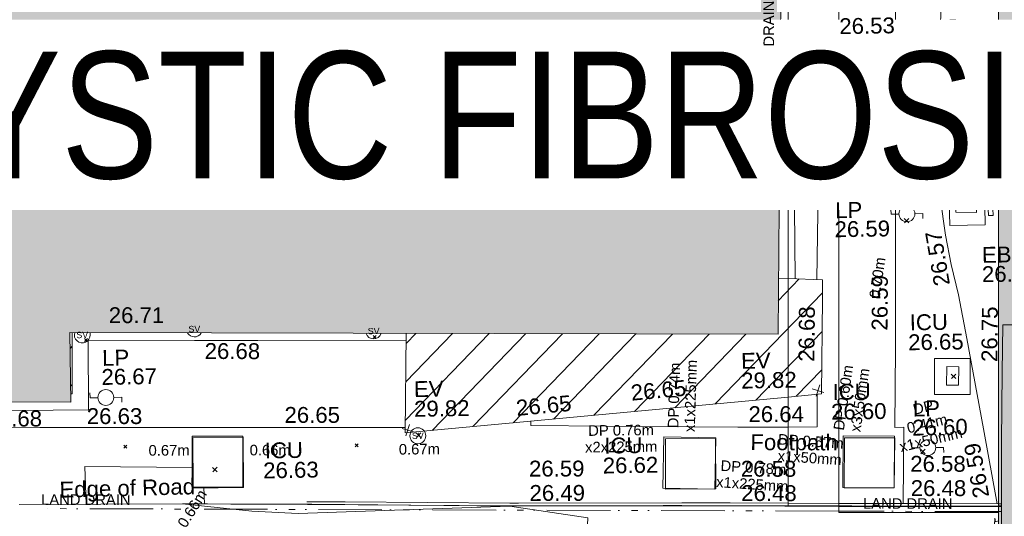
# Model space of a CAD drawing. Header units: millimetres. Extents: x -287732 to 520720, y -88450 to 287754.
# Tile 236 of 256: x 76546 to 99810, y -2644 to 9098. Entities that reach past the tile are written whole.
import ezdxf

# ---------------------------------------------------------------- set-up
doc = ezdxf.new("R2010")
doc.units = ezdxf.units.MM
for name, pattern in [('IMPORT-UG_DRAINAGE_UNIDENTIFIED_QLB2 _2_', [2700, 1500, -300, 0, -250, 150, -300, 0, -200]), ('IMPORT-UG_ELEC_LV_QLB2 _2_', [2700, 1500, -300, 0, -250, 150, -300, 0, -200]), ('IMPORT-UG_ELEC_STREET LIGHTING_QLB2 _2_', [2700, 1500, -300, 0, -250, 150, -300, 0, -200])]:
    doc.linetypes.add(name, pattern=pattern)
for name, color, linetype, lineweight, true_color in [('00_TOPO_EAVE', 7, 'Continuous', 9, 0x666666), ('00_TOPO_FURN_LAMP_POST', 7, 'Continuous', 9, 0x666666), ('00_TOPO_SERV_STOP_VALVE', 7, 'Continuous', 9, 0x666666), ('00_UAV_BUILDING_HATCH', 7, 'Continuous', 9, 0x999999), ('00_UAV_BUILDING_OUTLINE', 5, 'Continuous', 9, 0x0000ff), ('00_UAV_CONCRETE', 9, 'Continuous', 9, 0x808080), ('00_UAV_EAVE', 7, 'Continuous', 9, 0x666666), ('00_UAV_ESB_BOX', 240, 'Continuous', 9, 0xff003f), ('00_UAV_FOOTPATH', 7, 'Continuous', 9, 0xa50000), ('00_UAV_FURN_LAMP_POST', 7, 'Continuous', 9, 0xa50000), ('00_UAV_KERB_BOTTOM', 1, 'Continuous', 9, 0xff0000), ('00_UAV_KERB_TOP', 7, 'Continuous', 9, 0xa500a5), ('00_UAV_LEVEL_SPOT', 7, 'Continuous', 9, 0x666666), ('00_UAV_SERV_IC', 5, 'Continuous', 9, 0x0000ff), ('00_UAV_SLOPE_BOTTOM', 30, 'Continuous', 9, 0xff7f00), ('00_UAV_WALL', 7, 'Continuous', 9, 0x7c00a5), ('01_DTM_CONTOUR_MNR', 7, 'Continuous', 9, 0xa5a552), ('12333-PUM-2D-U-0001-C01 - Rev2_REVIT IMPORT_dwg', 7, 'Continuous', 9, 0x767676), ('PUM-ELECTRIC-LV-QLB2', 1, 'IMPORT-UG_ELEC_LV_QLB2 _2_', 9, 0xff0000), ('PUM-ELECTRIC-MH', 1, 'Continuous', 9, 0xff0000), ('PUM-UNIDENTIFIED-QLB2', 150, 'IMPORT-UG_DRAINAGE_UNIDENTIFIED_QLB2 _2_', 9, 0x007fff)]:
    doc.layers.add(name, color=color, linetype=linetype, lineweight=lineweight, true_color=true_color)
for name, color, linetype, lineweight in [('00_UAV_ROAD_EDGE', 7, 'Continuous', 9), ('00_UAV_SURFACE', 7, 'Continuous', 9), ('A_RHA_Detail', 7, 'Continuous', 9), ('A_RHA_Floor', 7, 'Continuous', 9), ('A_RHA_Line-Thin', 7, 'Continuous', 9), ('A_RHA_Site', 7, 'Continuous', 9), ('A_RHA_Text', 7, 'Continuous', 9), ('GEN-TEXT', 7, 'Continuous', 9)]:
    doc.layers.add(name, color=color, linetype=linetype, lineweight=lineweight)
doc.styles.add('Arial Narrow', font='ARIALN.TTF', dxfattribs={"height": 3000})
doc.styles.add('Arial_1', font='arial.ttf', dxfattribs={"height": 250})
doc.styles.add('Swis721 Lt BT', font='swissl.ttf', dxfattribs={"height": 400})
doc.styles.add('Swis721 Lt BT_2', font='swissl.ttf', dxfattribs={"height": 375})

# ---------------------------------------------------------------- blocks, each defined once
blk = doc.blocks.new('12333-PUM-2D-U-0001-C01 - Rev2_REVIT IMPORT_dwg_MSL_Eaves_SYM_1-V82-Site Location Plan Proposed')
at = {"layer": '00_TOPO_EAVE', "color": 254, "true_color": 0xcccccc}
for p, q in [((357, -116), (-357, 116)), ((-116, -357), (116, 357))]:
    blk.add_line(p, q, dxfattribs=at)
blk = doc.blocks.new('12333-PUM-2D-U-0001-C01 - Rev2_REVIT IMPORT_dwg_MSL_Eaves_SYM_1-V103-Site Location Plan Proposed')
at = {"layer": '00_TOPO_EAVE', "color": 254, "true_color": 0xeaeaea}
for p, q in [((357, -116), (-357, 116)), ((-116, -357), (116, 357))]:
    blk.add_line(p, q, dxfattribs=at)
blk = doc.blocks.new('12333-PUM-2D-U-0001-C01 - Rev2_REVIT IMPORT_dwg_MSL_Lamp_Post_SYM-2077240-Site Location Plan Proposed')
at = {"layer": '00_TOPO_FURN_LAMP_POST', "color": 254, "true_color": 0xcccccc, "flags": 128}
for points in [[(-500, 0), (-1000, 0), (-1000, 317)], [(500, 0), (1000, 0), (1000, -317)]]:
    blk.add_lwpolyline(points, dxfattribs=at)
at = {"layer": '00_TOPO_FURN_LAMP_POST', "color": 254, "true_color": 0xcccccc}
blk.add_circle((0, 0), 500, dxfattribs=at)
blk = doc.blocks.new('12333-PUM-2D-U-0001-C01 - Rev2_REVIT IMPORT_dwg_MSL_Lamp_Post_SYM-V117-Site Location Plan Proposed')
at = {"layer": '00_TOPO_FURN_LAMP_POST', "color": 254, "true_color": 0xeaeaea, "flags": 128}
for points in [[(-500, 0), (-1000, 0), (-1000, 317)], [(500, 0), (1000, 0), (1000, -317)]]:
    blk.add_lwpolyline(points, dxfattribs=at)
at = {"layer": '00_TOPO_FURN_LAMP_POST', "color": 254, "true_color": 0xeaeaea}
blk.add_circle((0, 0), 500, dxfattribs=at)
blk = doc.blocks.new('12333-PUM-2D-U-0001-C01 - Rev2_REVIT IMPORT_dwg_MSL_Sluice_Valve_SYM-2077246-Site Location Plan Proposed')
at = {"layer": '00_TOPO_SERV_STOP_VALVE', "color": 254, "true_color": 0xcccccc}
blk.add_circle((0, 0), 500, dxfattribs=at)
at = {"layer": '00_TOPO_SERV_STOP_VALVE', "insert": (0, 199), "char_height": 400, "width": 785.11, "attachment_point": 2, "line_spacing_factor": 1.005062, "style": 'Swis721 Lt BT'}
blk.add_mtext('SV', dxfattribs=at)
blk = doc.blocks.new('12333-PUM-2D-U-0001-C01 - Rev2_REVIT IMPORT_dwg_MSL_Sluice_Valve_SYM-V142-Site Location Plan Proposed')
at = {"layer": '00_TOPO_SERV_STOP_VALVE', "color": 254, "true_color": 0xcccccc}
blk.add_arc((0, 0), 500, 196.04773, 339.89972, dxfattribs=at)
at = {"layer": '00_TOPO_SERV_STOP_VALVE', "insert": (0, 199), "char_height": 400, "width": 785.11, "attachment_point": 2, "line_spacing_factor": 1.005062, "style": 'Swis721 Lt BT'}
blk.add_mtext('SV', dxfattribs=at)
blk = doc.blocks.new('12333-PUM-2D-U-0001-C01 - Rev2_REVIT IMPORT_dwg_MSL_Sluice_Valve_SYM-V143-Site Location Plan Proposed')
at = {"layer": '00_TOPO_SERV_STOP_VALVE', "color": 254, "true_color": 0xcccccc}
blk.add_arc((0, 0), 500, 209.56278, 326.69977, dxfattribs=at)
at = {"layer": '00_TOPO_SERV_STOP_VALVE', "insert": (0, 199), "char_height": 400, "width": 785.11, "attachment_point": 2, "line_spacing_factor": 1.005062, "style": 'Swis721 Lt BT'}
blk.add_mtext('SV', dxfattribs=at)
blk = doc.blocks.new('12333-PUM-2D-U-0001-C01 - Rev2_REVIT IMPORT_dwg_MSL_Sluice_Valve_SYM-V144-Site Location Plan Proposed')
at = {"layer": '00_TOPO_SERV_STOP_VALVE', "color": 254, "true_color": 0xcccccc}
for start, end in [(161.72551, 360), (360, 17.9742)]:
    blk.add_arc((0, 0), 500, start, end, dxfattribs=at)
at = {"layer": '00_TOPO_SERV_STOP_VALVE', "insert": (0, 199), "char_height": 400, "width": 785.11, "attachment_point": 2, "line_spacing_factor": 1.005062, "style": 'Swis721 Lt BT'}
blk.add_mtext('SV', dxfattribs=at)
blk = doc.blocks.new('12333-PUM-2D-U-0001-C01 - Rev2_REVIT IMPORT_dwg_MSL_Sluice_Valve_SYM-V147-Site Location Plan Proposed')
at = {"layer": '00_TOPO_SERV_STOP_VALVE', "color": 254, "true_color": 0xcccccc}
for start, end in [(54.31244, 119.58707), (237.31049, 303.99867)]:
    blk.add_arc((0, 0), 500, start, end, dxfattribs=at)
at = {"layer": '00_TOPO_SERV_STOP_VALVE', "color": 254, "true_color": 0xeaeaea}
for start, end in [(303.99867, 360), (360, 51.42857)]:
    blk.add_arc((0, 0), 500, start, end, dxfattribs=at)
at = {"layer": '00_TOPO_SERV_STOP_VALVE', "insert": (0, 199), "char_height": 400, "width": 785.11, "attachment_point": 2, "line_spacing_factor": 1.005062, "style": 'Swis721 Lt BT'}
blk.add_mtext('SV', dxfattribs=at)
blk = doc.blocks.new('12333-PUM-2D-U-0001-C01 - Rev2_REVIT IMPORT_dwg_MSL_Sluice_Valve_SYM-V148-Site Location Plan Proposed')
at = {"layer": '00_TOPO_SERV_STOP_VALVE', "color": 254, "true_color": 0xcccccc}
for start, end in [(76.66552, 151.29786), (206.89518, 281.46678)]:
    blk.add_arc((0, 0), 500, start, end, dxfattribs=at)
at = {"layer": '00_TOPO_SERV_STOP_VALVE', "color": 254, "true_color": 0xeaeaea}
for start, end in [(281.46678, 360), (360, 76.66552)]:
    blk.add_arc((0, 0), 500, start, end, dxfattribs=at)
at = {"layer": '00_TOPO_SERV_STOP_VALVE', "insert": (0, 199), "char_height": 400, "width": 785.11, "attachment_point": 2, "line_spacing_factor": 1.005062, "style": 'Swis721 Lt BT'}
blk.add_mtext('SV', dxfattribs=at)
blk = doc.blocks.new('12333-PUM-2D-U-0001-C01 - Rev2_REVIT IMPORT_dwg_UAV-V204-Site Location Plan Proposed')
at = {"layer": '00_UAV_LEVEL_SPOT', "color": 254, "true_color": 0xeaeaea, "flags": 128}
for points in [[(0, -500), (0, 0), (-500, 0)], [(500, 0), (0, 0), (0, 500)]]:
    blk.add_lwpolyline(points, dxfattribs=at)
blk = doc.blocks.new('12333-PUM-2D-U-0001-C01 - Rev2_REVIT IMPORT_dwg_MGS62954_T2_Galway_ITM_3d_Rev1-2077680-Site Location Plan Proposed')
at = {"layer": '00_UAV_BUILDING_HATCH', "true_color": 0xcccccc}
h = blk.add_hatch(dxfattribs=at)
h.set_pattern_fill('FP_1', color=254, style=0, pattern_type=2)
h.set_pattern_definition([(45, (0, 0), (-441.94173824, 441.94173824), [])])
h.paths.add_polyline_path([(533987591, 725553254), (533997439, 725554005), (533997514, 725556705), (533996473, 725556759), (533996433, 725555434), (533987653, 725555608), (533987652, 725555587)])
h.paths.add_polyline_path([(533979741, 725554314), (533979766, 725555764), (533979707, 725555766), (533979708, 725554315)])
h.paths.add_polyline_path([(533971331, 725554462), (533971615, 725568667), (533990998, 725568307), (533991071, 725571885), (533996720, 725571763), (533996723, 725572066), (533990955, 725572167), (533990892, 725568613), (533971534, 725568953), (533971281, 725554463), (533971331, 725554462)])
at = {"layer": '00_UAV_BUILDING_OUTLINE', "color": 254, "true_color": 0xcccccc}
blk.add_line((533996473, 725556759), (533996700, 725556747), dxfattribs=at)
at = {"layer": '00_UAV_BUILDING_OUTLINE', "color": 254, "true_color": 0xeaeaea, "flags": 128}
blk.add_lwpolyline([(533996700, 725556747), (533997514, 725556705), (533997501, 725556257), (533997439, 725554005), (533996651, 725553945)], dxfattribs=at)
at = {"layer": '00_UAV_BUILDING_OUTLINE', "color": 254, "true_color": 0xcccccc, "flags": 128}
for points in [[(533979766, 725555764), (533979741, 725554314), (533979705, 725554315)], [(533996651, 725553945), (533994700, 725553796), (533989714, 725553416), (533987591, 725553254), (533987653, 725555608)]]:
    blk.add_lwpolyline(points, dxfattribs=at)
at = {"layer": '00_UAV_CONCRETE', "color": 254, "true_color": 0xeaeaea, "flags": 128}
for points in [[(534000534, 725558809), (534001373, 725558812), (534001377, 725557939), (534000538, 725557936)], [(534000110, 725553947), (534000127, 725554796), (534000969, 725554779), (534000952, 725553930)]]:
    blk.add_lwpolyline(points, close=True, dxfattribs=at)
at = {"layer": '00_UAV_ESB_BOX', "color": 254, "true_color": 0xeaeaea, "flags": 128}
blk.add_lwpolyline([(534001457, 725558151), (534001445, 725558462), (534001561, 725558466), (534001573, 725558155)], close=True, dxfattribs=at)
at = {"layer": '00_UAV_FOOTPATH', "color": 254, "true_color": 0xcccccc}
blk.add_line((533996782, 725561443), (533996596, 725561447), dxfattribs=at)
at = {"layer": '00_UAV_FOOTPATH', "color": 254, "true_color": 0xeaeaea, "flags": 128}
for points in [[(533998517, 725573883), (533998736, 725573879), (533999493, 725573863), (533999473, 725571016), (533999677, 725571003), (533999660, 725569813), (533999606, 725566206), (533999355, 725566198), (533999351, 725565057), (533999343, 725562941), (533999296, 725560057), (533999288, 725559594), (533999215, 725555282), (533999210, 725555058), (533999162, 725553184), (533999370, 725553185), (533999328, 725551380)], [(533997380, 725556712), (533997462, 725559333), (533997493, 725561427), (533997210, 725561433), (533996782, 725561443)], [(533996639, 725553236), (533997323, 725553230), (533997334, 725553997)]]:
    blk.add_lwpolyline(points, dxfattribs=at)
at = {"layer": '00_UAV_FOOTPATH', "color": 254, "true_color": 0xcccccc, "flags": 128}
for points in [[(533970241, 725554167), (533970232, 725553679), (533971470, 725553655), (533974611, 725553595), (533976469, 725553568), (533978958, 725553533), (533981468, 725553490), (533982965, 725553465), (533986467, 725553404), (533987594, 725553385)], [(533990562, 725553481), (533990558, 725553377), (533992344, 725553334), (533995451, 725553254), (533995926, 725553242), (533996639, 725553236)]]:
    blk.add_lwpolyline(points, dxfattribs=at)
at = {"layer": '00_UAV_KERB_BOTTOM', "color": 254, "true_color": 0xcccccc}
blk.add_line((534001577, 725551268), (534001646, 725551266), dxfattribs=at)
at = {"layer": '00_UAV_KERB_BOTTOM', "color": 254, "true_color": 0xcccccc, "flags": 128}
blk.add_lwpolyline([(533985249, 725551600), (533990033, 725551485), (533990247, 725551481), (533994094, 725551420), (533995246, 725551395), (533997806, 725551339)], dxfattribs=at)
at = {"layer": '00_UAV_KERB_BOTTOM', "color": 254, "true_color": 0xeaeaea, "flags": 128}
blk.add_lwpolyline([(533997806, 725551339), (533998115, 725551333), (534000245, 725551293), (534001577, 725551268)], dxfattribs=at)
at = {"layer": '00_UAV_KERB_TOP', "color": 254, "true_color": 0xeaeaea}
blk.add_line((533996608, 725551435), (533997804, 725551409), dxfattribs=at)
at = {"layer": '00_UAV_KERB_TOP', "color": 254, "true_color": 0xcccccc}
blk.add_line((534001578, 725551338), (534001647, 725551336), dxfattribs=at)
at = {"layer": '00_UAV_KERB_TOP', "color": 254, "true_color": 0xcccccc, "flags": 128}
blk.add_lwpolyline([(533985238, 725551670), (533986146, 725551650), (533990034, 725551555), (533990236, 725551551), (533994095, 725551490), (533995235, 725551465), (533996608, 725551435)], dxfattribs=at)
at = {"layer": '00_UAV_KERB_TOP', "color": 254, "true_color": 0xeaeaea, "flags": 128}
blk.add_lwpolyline([(533997807, 725551409), (533998116, 725551403), (534000234, 725551363), (534001578, 725551338)], dxfattribs=at)
at = {"layer": '00_UAV_ROAD_EDGE', "color": 254, "true_color": 0xcccccc, "flags": 128}
blk.add_lwpolyline([(533978439, 725551726), (533982299, 725551668), (533983438, 725551642), (533985249, 725551600)], dxfattribs=at)
at = {"layer": '00_UAV_SERV_IC', "color": 254, "true_color": 0xeaeaea, "flags": 128}
for points in [[(534000701, 725558546), (534001188, 725558531), (534001179, 725558231), (534000692, 725558246)], [(534000393, 725554164), (534000411, 725554604), (534000695, 725554593), (534000677, 725554153)], [(533999116, 725551756), (533997908, 725551784), (533997936, 725553004), (533999144, 725552976)]]:
    blk.add_lwpolyline(points, close=True, dxfattribs=at)
at = {"layer": '00_UAV_SERV_IC', "color": 254, "true_color": 0xcccccc, "flags": 128}
for points in [[(533982554, 725553270), (533983753, 725553249), (533983732, 725552038), (533982533, 725552059)], [(533993701, 725553057), (533994925, 725553012), (533994880, 725551801), (533993656, 725551846)]]:
    blk.add_lwpolyline(points, close=True, dxfattribs=at)
at = {"layer": '00_UAV_SLOPE_BOTTOM', "color": 254, "true_color": 0xeaeaea, "flags": 128}
blk.add_lwpolyline([(534000773, 725574587), (534000791, 725573941), (534000733, 725573313), (534000716, 725573017), (534000538, 725569957), (534000514, 725568024), (534000472, 725564550), (534000416, 725563026), (534000271, 725559068), (534000396, 725558037), (534000436, 725557710), (534000554, 725557011), (534000716, 725556289), (534000896, 725555255), (534001249, 725553111), (534001541, 725551338)], dxfattribs=at)
at = {"layer": '00_UAV_SURFACE', "color": 254, "true_color": 0xcccccc}
blk.add_line((533982811, 725552054), (533982817, 725551656), dxfattribs=at)
at = {"layer": '00_UAV_SURFACE', "color": 254, "true_color": 0xeaeaea, "flags": 128}
blk.add_lwpolyline([(533996862, 725556739), (533996887, 725559253), (533996930, 725561415)], dxfattribs=at)
at = {"layer": '00_UAV_SURFACE', "color": 254, "true_color": 0xcccccc, "flags": 128}
for points in [[(533987648, 725555429), (533984148, 725555497), (533982649, 725555529), (533980138, 725555581), (533980117, 725553930), (533979280, 725553942), (533976479, 725553979), (533974280, 725554010), (533972936, 725554028), (533970867, 725554069)], [(533980022, 725551702), (533980006, 725552593), (533982541, 725552526)]]:
    blk.add_lwpolyline(points, dxfattribs=at)
at = {"layer": '00_UAV_WALL', "color": 254, "true_color": 0xcccccc, "flags": 128}
blk.add_lwpolyline([(534001617, 725549957), (534001646, 725551266), (534001647, 725551336), (534001673, 725552805), (534001718, 725554435), (534001749, 725555565), (534002190, 725555553), (534003363, 725555519), (534005337, 725555445), (534005504, 725555443), (534007246, 725555419), (534008650, 725555393)], dxfattribs=at)
at = {"layer": '01_DTM_CONTOUR_MNR', "color": 254, "true_color": 0xcccccc}
blk.add_line((534001646, 725551283), (534001577, 725551284), dxfattribs=at)
at = {"layer": '01_DTM_CONTOUR_MNR', "color": 254, "true_color": 0xcccccc, "flags": 128}
blk.add_lwpolyline([(533982300, 725551670), (533983935, 725551466), (533985024, 725551395), (533990030, 725551480), (533985355, 725551606), (533985249, 725551609), (533982886, 725551658)], close=True, dxfattribs=at)
blk.add_lwpolyline([(533996607, 725551373), (533994091, 725551425), (533993652, 725551434), (533990030, 725551480), (533991870, 725551170), (533991860, 725551010), (533997465, 725550493), (533997518, 725550482), (533998124, 725550370), (533998954, 725550456), (534001470, 725550830), (534001480, 725551000), (534001501, 725550907), (534001571, 725550929)], dxfattribs=at)
at = {"layer": '01_DTM_CONTOUR_MNR', "color": 254, "true_color": 0xeaeaea, "flags": 128}
for points in [[(533997806, 725551350), (533997460, 725551356), (533996607, 725551373)], [(534001577, 725551284), (533998673, 725551332), (533998112, 725551344), (533997806, 725551350)]]:
    blk.add_lwpolyline(points, dxfattribs=at)
at = {"xscale": 0.375, "yscale": 0.375, "zscale": 0.375}
for name, p in [('12333-PUM-2D-U-0001-C01 - Rev2_REVIT IMPORT_dwg_MSL_Sluice_Valve_SYM-V147-Site Location Plan Proposed', (533996665, 725560746)), ('12333-PUM-2D-U-0001-C01 - Rev2_REVIT IMPORT_dwg_UAV-V204-Site Location Plan Proposed', (534000000, 725560000)), ('12333-PUM-2D-U-0001-C01 - Rev2_REVIT IMPORT_dwg_MSL_Sluice_Valve_SYM-V148-Site Location Plan Proposed', (533996719, 725559874)), ('12333-PUM-2D-U-0001-C01 - Rev2_REVIT IMPORT_dwg_MSL_Lamp_Post_SYM-V117-Site Location Plan Proposed', (533999532, 725558226)), ('12333-PUM-2D-U-0001-C01 - Rev2_REVIT IMPORT_dwg_MSL_Sluice_Valve_SYM-V144-Site Location Plan Proposed', (533980001, 725555705)), ('12333-PUM-2D-U-0001-C01 - Rev2_REVIT IMPORT_dwg_MSL_Sluice_Valve_SYM-V143-Site Location Plan Proposed', (533982651, 725555799)), ('12333-PUM-2D-U-0001-C01 - Rev2_REVIT IMPORT_dwg_MSL_Sluice_Valve_SYM-V142-Site Location Plan Proposed', (533986886, 725555677)), ('12333-PUM-2D-U-0001-C01 - Rev2_REVIT IMPORT_dwg_MSL_Lamp_Post_SYM-2077240-Site Location Plan Proposed', (533980533, 725554215)), ('12333-PUM-2D-U-0001-C01 - Rev2_REVIT IMPORT_dwg_MSL_Eaves_SYM_1-V103-Site Location Plan Proposed', (533997359, 725554085)), ('12333-PUM-2D-U-0001-C01 - Rev2_REVIT IMPORT_dwg_MSL_Eaves_SYM_1-V82-Site Location Plan Proposed', (533987650, 725553320)), ('12333-PUM-2D-U-0001-C01 - Rev2_REVIT IMPORT_dwg_MSL_Sluice_Valve_SYM-2077246-Site Location Plan Proposed', (533987887, 725553183)), ('12333-PUM-2D-U-0001-C01 - Rev2_REVIT IMPORT_dwg_MSL_Lamp_Post_SYM-V117-Site Location Plan Proposed', (533999929, 725552692))]:
    blk.add_blockref(name, p, dxfattribs=at)
at = {"layer": '00_UAV_BUILDING_OUTLINE', "color": 251, "true_color": 0x666666, "char_height": 375, "width": 1495.9, "attachment_point": 1, "line_spacing_factor": 1.005062, "style": 'Swis721 Lt BT_2'}
for s, insert, rotation in [('26.65', (533996044, 725558591), 88.9918), ('26.71', (533980638, 725556348), 358.9918), ('26.68', (533996909, 725554777), 88.4089), ('26.65', (533992922, 725554297), 4.3609), ('26.65', (533990205, 725553984), 4.3609)]:
    blk.add_mtext(s, dxfattribs=dict(at, insert=insert, rotation=rotation))
at = {"layer": '00_UAV_EAVE', "char_height": 375, "attachment_point": 1, "line_spacing_factor": 1.005062, "style": 'Swis721 Lt BT_2'}
for s, insert, width in [('EV', (533995553, 725555006), 736.08), ('29.82', (533995549, 725554539), 1495.9), ('EV', (533987813, 725554473), 736.08), ('29.82', (533987809, 725554006), 1495.9)]:
    blk.add_mtext(s, dxfattribs=dict(at, insert=insert, width=width))
at = {"layer": '00_UAV_ESB_BOX', "color": 251, "true_color": 0x666666, "char_height": 375, "attachment_point": 1, "line_spacing_factor": 1.005062, "style": 'Swis721 Lt BT_2'}
for s, insert, width in [('EBOX', (534001287, 725557413), 1619.37), ('26.62', (534001280, 725556956), 1495.9)]:
    blk.add_mtext(s, dxfattribs=dict(at, insert=insert, width=width))
at = {"layer": '00_UAV_FOOTPATH', "color": 251, "true_color": 0x666666, "char_height": 375, "attachment_point": 1, "line_spacing_factor": 1.005062, "style": 'Swis721 Lt BT_2'}
for s, insert, width, rotation in [('26.60', (533996662, 725561572), 1495.9, 91.5696), ('26.55', (533999454, 725560408), 1495.9, 89.0433), ('26.59', (533998650, 725555484), 1495.9, 88.5529), ('26.63', (533980078, 725553971), 1495.9, 359.0278), ('26.65', (533984749, 725553918), 1495.9, 359.0122), ('26.64', (533995710, 725553745), 1495.9, 359.0486), ('Footpath', (533995744, 725553083), 2436.18, 358.7355)]:
    blk.add_mtext(s, dxfattribs=dict(at, insert=insert, width=width, rotation=rotation))
at = {"layer": '00_UAV_FURN_LAMP_POST', "color": 251, "true_color": 0x666666, "char_height": 375, "attachment_point": 1, "line_spacing_factor": 1.005062, "style": 'Swis721 Lt BT_2'}
for s, insert, width in [('26.53', (533998013, 725562877), 1495.9), ('LP', (533997839, 725558528), 707.59), ('26.59', (533997817, 725558078), 1495.9), ('LP', (533980460, 725555340), 707.59), ('26.67', (533980437, 725554889), 1495.9), ('LP', (533999592, 725553808), 707.59), ('26.60', (533999570, 725553357), 1495.9)]:
    blk.add_mtext(s, dxfattribs=dict(at, insert=insert, width=width))
at = {"layer": '00_UAV_KERB_BOTTOM', "color": 251, "true_color": 0x666666, "char_height": 375, "width": 1495.9, "attachment_point": 1, "line_spacing_factor": 1.005062, "style": 'Swis721 Lt BT_2'}
for s, insert, rotation in [('26.49', (533990505, 725551972), 359.083), ('26.48', (533995507, 725551884), 358.7605), ('26.48', (533999513, 725551930), 358.9236)]:
    blk.add_mtext(s, dxfattribs=dict(at, insert=insert, rotation=rotation))
at = {"layer": '00_UAV_KERB_TOP', "color": 251, "true_color": 0x666666, "char_height": 375, "width": 1495.9, "attachment_point": 1, "line_spacing_factor": 1.005062, "style": 'Swis721 Lt BT_2'}
for s, insert, rotation in [('26.59', (533990502, 725552548), 359.083), ('26.58', (533995507, 725552460), 358.7605), ('26.58', (533999511, 725552505), 358.9236)]:
    blk.add_mtext(s, dxfattribs=dict(at, insert=insert, rotation=rotation))
at = {"layer": '00_UAV_LEVEL_SPOT', "insert": (534000052, 725559949), "char_height": 375, "width": 1495.9, "attachment_point": 1, "line_spacing_factor": 1.005062, "style": 'Swis721 Lt BT_2'}
blk.add_mtext('26.57', dxfattribs=at)
at = {"layer": '00_UAV_ROAD_EDGE', "color": 251, "true_color": 0x666666, "insert": (533979397, 725552242), "char_height": 375, "width": 3746.88, "attachment_point": 1, "rotation": 0.4761, "line_spacing_factor": 1.005062, "style": 'Swis721 Lt BT_2'}
blk.add_mtext('Edge of Road', dxfattribs=at)
at = {"layer": '00_UAV_SERV_IC', "color": 251, "true_color": 0x666666, "char_height": 375, "attachment_point": 1, "line_spacing_factor": 1.005062, "style": 'Swis721 Lt BT_2'}
for s, insert, width in [('ICU', (534000620, 725559860), 1021.01), ('26.59', (534000576, 725559390), 1495.9), ('ICU', (533999554, 725555846), 1021.01), ('26.65', (533999509, 725555376), 1495.9), ('ICU', (533997703, 725554234), 1021.01), ('26.60', (533997658, 725553764), 1495.9), ('ICU', (533984264, 725553084), 1021.01), ('ICU', (533992288, 725553058), 1021.01), ('26.63', (533984219, 725552614), 1495.9), ('26.62', (533992243, 725552588), 1495.9)]:
    blk.add_mtext(s, dxfattribs=dict(at, insert=insert, width=width))
at = {"layer": '00_UAV_SLOPE_BOTTOM', "color": 251, "true_color": 0x666666, "char_height": 375, "width": 1495.9, "attachment_point": 1, "line_spacing_factor": 1.005062, "style": 'Swis721 Lt BT_2'}
for s, insert, rotation in [('26.60', (534000470, 725561526), 87.9002), ('26.57', (534000151, 725556483), 98.7083), ('26.59', (534000993, 725551453), 99.3499)]:
    blk.add_mtext(s, dxfattribs=dict(at, insert=insert, rotation=rotation))
at = {"layer": '00_UAV_SURFACE', "color": 251, "true_color": 0x666666, "char_height": 375, "width": 1495.9, "attachment_point": 1, "line_spacing_factor": 1.005062, "style": 'Swis721 Lt BT_2'}
for insert, rotation in [((533982890, 725555462), 358.8), ((533977708, 725553951), 359.2283)]:
    blk.add_mtext('26.68', dxfattribs=dict(at, insert=insert, rotation=rotation))
at = {"layer": '00_UAV_WALL', "color": 251, "true_color": 0x666666, "insert": (534001230, 725554698), "char_height": 375, "width": 1495.9, "attachment_point": 1, "rotation": 88.4079, "line_spacing_factor": 1.005062, "style": 'Swis721 Lt BT_2'}
blk.add_mtext('26.75', dxfattribs=at)
blk = doc.blocks.new('12333-PUM-2D-U-0001-C01 - Rev2_REVIT IMPORT_dwg-1620468-Site Location Plan Proposed')
at = {"layer": 'GEN-TEXT', "color": 253, "true_color": 0xaaaaaa}
for p, q in [((355530, -55158), (355636, -55052)), ((355636, -55158), (355530, -55052)), ((355674, -56035), (355581, -55942)), ((355581, -56048), (355676, -55954)), ((338971, -60305), (339041, -60234)), ((339041, -60305), (338971, -60234)), ((345793, -60351), (345864, -60280)), ((345864, -60351), (345793, -60280)), ((339856, -62844), (339927, -62773)), ((339927, -62844), (339856, -62773)), ((346772, -62711), (346878, -62605)), ((346878, -62711), (346772, -62605)), ((345322, -62910), (345393, -62839)), ((345393, -62910), (345322, -62839)), ((341946, -63440), (342052, -63334)), ((342052, -63440), (341946, -63334))]:
    blk.add_line(p, q, dxfattribs=at)
at = {"layer": 'GEN-TEXT', "color": 254, "true_color": 0xdddddd}
for p, q in [((355687, -56048), (355674, -56035)), ((355676, -55954), (355687, -55942)), ((359824, -57534), (359930, -57428)), ((359930, -57534), (359824, -57428)), ((358388, -57842), (358494, -57736)), ((358494, -57842), (358388, -57736)), ((359435, -61541), (359541, -61435)), ((359541, -61541), (359435, -61435)), ((358681, -63307), (358787, -63201)), ((358787, -63307), (358681, -63201))]:
    blk.add_line(p, q, dxfattribs=at)
at = {"layer": 'PUM-ELECTRIC-MH', "color": 254, "true_color": 0xffdddd}
for p, q in [((356856, -64078), (356885, -62896)), ((356885, -62896), (358071, -62913)), ((358071, -62913), (358042, -64095)), ((358042, -64095), (356856, -64078))]:
    blk.add_line(p, q, dxfattribs=at)
at = {"layer": 'PUM-ELECTRIC-MH', "color": 21, "true_color": 0xffaaaa, "flags": 128}
for points in [[(341494, -62626), (342683, -62632), (342669, -63824), (341480, -63818)], [(352655, -62845), (353841, -62857), (353823, -64046), (352637, -64034)]]:
    blk.add_lwpolyline(points, close=True, dxfattribs=at)
at = {"layer": 'PUM-UNIDENTIFIED-QLB2', "color": 141, "true_color": 0xaad4ff}
for p, q in [((356725, -64626), (337857, -64237)), ((360571, -64705), (360495, -64704))]:
    blk.add_line(p, q, dxfattribs=at)
at = {"layer": 'PUM-UNIDENTIFIED-QLB2', "color": 7, "true_color": 0xddedff}
blk.add_line((360492, -64704), (356725, -64626), dxfattribs=at)
blk.add_blockref('12333-PUM-2D-U-0001-C01 - Rev2_REVIT IMPORT_dwg_MGS62954_T2_Galway_ITM_3d_Rev1-2077680-Site Location Plan Proposed', (-533641080, -725615854))
at = {"layer": 'PUM-ELECTRIC-LV-QLB2', "char_height": 250, "attachment_point": 2, "line_spacing_factor": 0.941778, "style": 'Arial_1'}
for s, insert, width, rotation in [('0.74m', (358591, -55028), 1160.03, 273.0877), ('0.70m', (357603, -59103), 1160.03, 80.7559), ('DP 0.74m\\Px1x225mm', (352749, -61817), 2038.46, 87.3022), ('DP 0.60m\\Px3x50mm', (356750, -61926), 1848.69, 80.7559), ('DP\\P0.41m\\Px1x50mm', (358731, -62086), 1805.84, 12.3487), ('DP 0.76m\\Px2x225mm', (351611, -62499), 2038.46, 359.6469), ('0.67m', (340926, -62787), 1160.03, 359.2631), ('0.66m', (343315, -62824), 1160.03, 358.9507), ('DP 0.57m\\Px1x50mm', (356098, -62838), 1848.69, 355.2758), ('0.67m', (346838, -62862), 1160.03, 359.6469), ('DP 0.78m\\Px1x225mm', (354731, -63437), 2038.46, 355.2758), ('0.66m', (341340, -64230), 1160.03, 57.1437)]:
    blk.add_mtext(s, dxfattribs=dict(at, insert=insert, width=width, rotation=rotation))
at = {"layer": 'PUM-UNIDENTIFIED-QLB2', "char_height": 250, "width": 2522.06, "attachment_point": 2, "line_spacing_factor": 0.941778, "style": 'Arial_1'}
for insert, rotation in [((355134, -53586), 89.3359), ((338940, -63920), 358.8196), ((358355, -64350), 358.8196)]:
    blk.add_mtext('LAND DRAIN', dxfattribs=dict(at, insert=insert, rotation=rotation))
blk = doc.blocks.new('Ground Floor Site Elements 5 - Ground Floor Site Elements 1-1291500-Site Location Plan Proposed')
at = {"layer": 'A_RHA_Site', "true_color": 0xc0c0c0, "transparency": 33554432}
blk.add_hatch(color=9, dxfattribs=at).paths.add_polyline_path([(101675, -4413), (101675, -2674), (101458, -2673), (101462, 434), (101675, 434), (101668, 22094), (101650, 22298), (101619, 22501), (101576, 22702), (101521, 22900), (101454, 23094), (101375, 23284), (101285, 23469), (101184, 23648), (101073, 23820), (100951, 23985), (100734, 24234), (100679, 24293), (100529, 24434), (100371, 24565), (100047, 24790), (100033, 24798), (99855, 24899), (99670, 24989), (99480, 25068), (99286, 25135), (99088, 25190), (98887, 25233), (98684, 25264), (98480, 25282), (98275, 25289), (93642, 25295), (93531, 25314), (93424, 25345), (93320, 25388), (93222, 25442), (93130, 25507), (93047, 25581), (92972, 25665), (92907, 25757), (92853, 25855), (92810, 25958), (92779, 26066), (92760, 26177), (92754, 26289), (92754, 29640), (92725, 29640), (92735, 35840), (92754, 35842), (92754, 36790), (92651, 36790), (92735, 36764), (88868, 36764), (88858, 36764), (88858, 18340), (94418, 18340), (96964, 20886), (99675, 20886), (99675, -3703), (101462, -4338)])
at = {"layer": 'A_RHA_Site', "color": 254, "true_color": 0xdddddd}
for p, q in [((99675, 20886), (99675, -2552)), ((99675, -2552), (99675, 20886))]:
    blk.add_line(p, q, dxfattribs=at)
at = {"layer": 'A_RHA_Site', "color": 253, "true_color": 0xaaaaaa}
for p, q in [((99675, -2552), (99675, -3703)), ((99675, -3703), (99675, -2552))]:
    blk.add_line(p, q, dxfattribs=at)

msp = doc.modelspace()

# ---------------------------------------------------------------- hatches: boundary and pattern name
at = {"layer": 'A_RHA_Detail', "true_color": 0xc0c0c0}
h = msp.add_hatch(color=9, dxfattribs=at)
h.paths.add_polyline_path([(-80881, -68503), (-80401, -68483), (-80401, -62985), (-24475, -63009), (-24456, -50840), (-36623, -50832), (-36623, -44229), (-50959, -44218), (-50959, -42574), (-54564, -42571), (-54566, -45054), (-92409, -45027), (-92412, -49202), (-100062, -49202), (-100052, -64853), (-86121, -64853), (-86092, -62958), (-84861, -62958), (-84855, -68240), (-80871, -68240)])
h.paths.add_polyline_path([(-137239, -68462), (-132720, -68433), (-132847, -62850), (-130455, -62917), (-130498, -61356), (-117581, -61423), (-117492, -49184), (-125137, -49178), (-125134, -45033), (-163007, -45006), (-163007, -44090), (-163124, -44090), (-163123, -42384), (-166564, -42384), (-166565, -44044), (-193158, -44025), (-193195, -62864), (-137270, -62917), (-137254, -65680)])
h.paths.add_polyline_path([(120311, -32334), (120312, -31611), (133451, -31638), (133469, -19718), (121296, -19692), (121320, -8191), (112277, -8172), (112263, -14811), (78286, -14740), (78293, -8167), (75242, -8161), (69356, -8153), (69354, -9157), (68373, -9155), (68373, -13706), (69334, -13708), (69325, -16250), (66623, -16250), (66620, -17995), (65989, -17995), (65985, -19731), (57152, -19712), (57127, -31560), (70278, -31587), (70278, -32272), (78264, -32285), (78267, -31020), (112336, -31091), (112336, -32318), (119781, -32333)])
h.paths.add_polyline_path([(7504, -1791), (15482, -674), (15484, 148), (56188, 206), (56156, 14338), (18017, 14236), (17968, 34313), (21727, 34324), (21709, 40608), (18010, 40608), (17996, 45484), (9770, 45421), (3966, 45447), (3985, 14177), (1023, 14177), (-277, 14191), (-232, 5968), (-226, 194), (553, 183), (7478, 143), (7489, -674)])
h.paths.add_polyline_path([(77756, 53), (77730, 1700), (94464, 1660), (94606, 17991), (88810, 18015), (88800, 14437), (69414, 14458), (69377, 100), (75242, 67)])
h.paths.add_polyline_path([(61252, 46454), (105775, 46473), (105768, 61853), (92285, 61853), (92309, 65784), (96107, 65768), (96060, 75209), (101085, 75072), (104988, 74765), (108404, 74364), (112009, 73787), (115645, 73050), (116891, 72762), (120209, 71893), (120865, 71704), (124136, 70670), (127436, 69481), (127820, 69395), (128274, 69332), (128732, 69307), (129190, 69320), (129645, 69372), (130095, 69461), (130535, 69588), (130963, 69751), (131376, 69950), (131771, 70182), (132163, 70461), (132496, 70742), (132821, 71065), (133117, 71414), (133384, 71787), (133617, 72179), (133817, 72591), (133983, 73018), (134112, 73458), (134204, 73907), (134258, 74362), (134273, 74820), (134251, 75277), (134190, 75731), (134091, 76179), (133955, 76617), (133783, 77041), (133576, 77450), (133336, 77840), (133064, 78209), (132762, 78554), (132432, 78872), (132077, 79161), (131698, 79420), (131300, 79646), (131094, 79746), (132146, 83110), (122788, 86283), (121604, 82800), (117096, 83871), (116842, 83526), (116121, 91222), (110238, 91274), (110194, 90435), (104988, 90486), (104973, 94310), (103746, 94310), (103840, 122852), (96365, 122932), (96350, 123952), (104556, 123902), (104607, 120249), (125503, 120134), (125662, 137657), (114480, 137699), (114382, 129150), (104644, 129188), (104578, 126217), (101184, 126159), (101265, 135959), (89967, 135989), (89928, 125824), (93631, 125841), (93581, 122932), (88697, 122905), (88679, 95739), (86378, 95739), (86378, 96178), (83280, 96201), (83274, 95736), (70170, 95733), (70166, 96272), (66675, 96257), (66655, 95756), (65785, 95756), (65888, 117471), (53473, 117488), (53434, 98570), (40649, 98570), (40610, 94406), (38854, 94410), (38849, 89464), (40612, 89518), (40665, 86258), (38372, 86306), (38370, 76901), (50938, 76944), (50923, 74599), (56485, 74589), (56485, 75195), (92465, 75233), (92646, 71767), (89811, 69363), (85313, 69361), (85313, 66907), (75210, 66903), (75210, 63816), (70819, 63816), (70819, 64253), (69457, 64253), (69456, 66902), (61303, 66899), (61305, 63970), (70500, 63970), (70500, 61853), (61246, 61849), (61252, 46656)])
h.paths.add_polyline_path([(-17153, 48569), (-17153, 60770), (-29363, 60775), (-29363, 67399), (-43507, 67405), (-43489, 69093), (-45766, 69109), (-45794, 67405), (-47272, 67404), (-47272, 66455), (-86005, 66469), (-86007, 60522), (-92663, 60522), (-92665, 50184), (-79752, 50180), (-79752, 48591), (-17158, 48569)])
h.paths.add_polyline_path([(-201056, 48629), (-138378, 48635), (-138378, 50133), (-125468, 50134), (-125469, 60566), (-132187, 60566), (-132187, 66533), (-170643, 66806), (-170643, 67739), (-200340, 67489), (-200349, 60828), (-201058, 60828), (-201057, 51102)])
h.paths.add_polyline_path([(-240052, 54769), (-239444, 54811), (-239187, 54842), (-238765, 54941), (-238382, 55122), (-237990, 55355), (-237269, 55936), (-237032, 56226), (-236793, 56569), (-236555, 57004), (-236433, 57267), (-236300, 57753), (-236251, 58017), (-236236, 58516), (-236233, 58988), (-236214, 59823), (-236364, 59821), (-236634, 60698), (-236392, 61432), (-236225, 61435), (-236202, 62638), (-232564, 62639), (-232564, 63049), (-232732, 63049), (-232860, 63458), (-232732, 63914), (-232561, 63914), (-232515, 70598), (-240629, 70599), (-240630, 72351), (-246413, 72347), (-246413, 70616), (-254450, 70619), (-254455, 70754), (-254470, 73192), (-263883, 73268), (-263902, 68261), (-263715, 68260), (-263553, 67820), (-263719, 67392), (-263914, 67392), (-263957, 58634), (-260181, 58611), (-260192, 56354), (-257185, 56339), (-257213, 57093), (-257339, 57093), (-257471, 57532), (-257339, 58062), (-257203, 58064), (-257174, 58599), (-256478, 58575), (-256478, 58789), (-256013, 58912), (-255397, 58781), (-255397, 58596), (-243810, 58586), (-243805, 58352), (-243741, 57885), (-243619, 57422), (-243424, 56944), (-243247, 56608), (-243003, 56250), (-242732, 55933), (-242372, 55603), (-242141, 55425), (-241805, 55217), (-241529, 55077), (-241101, 54917), (-240836, 54841), (-240453, 54789), (-240219, 54777)])
h.paths.add_polyline_path([(40277, 59895), (40329, 69197), (36589, 69218), (36619, 74674), (32264, 74687), (32233, 69156), (11917, 69270), (11967, 78219), (29088, 78123), (29143, 88141), (15719, 88216), (15733, 90590), (4594, 90652), (4525, 78265), (10097, 78234), (10077, 74773), (4548, 74804), (4466, 60107), (19126, 60025), (19140, 62528), (31739, 62457), (31725, 59943), (38370, 59906)])
h.paths.add_polyline_path([(-246083, 72334), (-246083, 72334), (-246208, 72334)])
h.paths.add_polyline_path([(-114575, 112178), (-114575, 112178), (-114707, 115802)])
h.paths.add_polyline_path([(-154700, 101760), (-114382, 101776), (-114382, 106927), (-113756, 106927), (-113758, 111847), (-114432, 111847), (-114432, 112178), (-114575, 112178), (-114579, 121707), (-123057, 121707), (-123069, 156453), (-119381, 156454), (-119381, 160166), (-115501, 160167), (-115503, 166207), (-132412, 166600), (-132412, 166666), (-135275, 166665), (-135275, 166628), (-135911, 166628), (-135911, 166352), (-152521, 166346), (-152518, 159143), (-150699, 159118), (-150759, 122561), (-151059, 122561), (-151061, 121302), (-154138, 121373), (-154138, 121865), (-154704, 121867), (-154689, 119352), (-154746, 119352), (-154746, 118722), (-160794, 118749), (-160794, 119411), (-163852, 119422), (-163855, 118762), (-167569, 118779), (-166635, 124395), (-166930, 124500), (-167569, 124708), (-168028, 124841), (-168631, 124991), (-169238, 125117), (-169850, 125220), (-170466, 125298), (-171089, 125352), (-171704, 125381), (-172325, 125386), (-172782, 125375), (-173402, 125337), (-174110, 125263), (-174634, 125190), (-175245, 125081), (-176047, 124896), (-176665, 124725), (-177045, 124609), (-177632, 124405), (-176665, 118819), (-177559, 118822), (-177662, 125263), (-176365, 126543), (-159462, 126320), (-157058, 128609), (-157061, 136153), (-158639, 137740), (-159352, 137740), (-161634, 140201), (-168728, 140257), (-171035, 137943), (-174184, 137943), (-176460, 140292), (-177342, 140292), (-177342, 140358), (-183429, 140356), (-185922, 137917), (-185922, 131757), (-186907, 131757), (-187725, 130810), (-187724, 127376), (-186481, 126305), (-186479, 122327), (-185176, 121059), (-180304, 121059), (-180304, 118802), (-193555, 118802), (-193555, 133118), (-192594, 133118), (-192594, 134201), (-192225, 134201), (-192226, 136615), (-192595, 136615), (-192595, 137734), (-193589, 137734), (-193589, 147475), (-193163, 147493), (-192766, 147531), (-192360, 147590), (-192200, 147617), (-191883, 147683), (-191569, 147762), (-191258, 147853), (-190829, 148002), (-190648, 148071), (-190350, 148198), (-190057, 148336), (-189770, 148486), (-189405, 148698), (-189133, 148873), (-188868, 149059), (-188610, 149255), (-188355, 149465), (-188080, 149714), (-187885, 149902), (-187546, 150266), (-187446, 150378), (-187241, 150629), (-187046, 150888), (-186862, 151154), (-186546, 151670), (-186524, 151707), (-163675, 151670), (-163688, 148134), (-157304, 148136), (-157304, 155760), (-157557, 155765), (-157556, 166678), (-187009, 166700), (-187013, 162054), (-188707, 162045), (-188706, 155022), (-188738, 154651), (-188799, 154283), (-188857, 154035), (-188966, 153679), (-189103, 153333), (-189266, 152998), (-189455, 152677), (-189645, 152421), (-189917, 152104), (-190213, 151809), (-190531, 151539), (-190869, 151294), (-191225, 151076), (-191598, 150887), (-192093, 150683), (-192519, 150562), (-192904, 150482), (-193187, 150441), (-193594, 150407), (-193595, 151460), (-205369, 151455), (-205354, 113350), (-207187, 113349), (-207184, 105991), (-205313, 105991), (-205311, 101770), (-175489, 101781), (-175489, 110890), (-154703, 110898), (-154700, 102692)])
h.paths.add_polyline_path([(193736, 113048), (208865, 114991), (208976, 114127), (216448, 115086), (216039, 118272), (232649, 120405), (233426, 114352), (240632, 115278), (239855, 121330), (256407, 123456), (257092, 118089), (264572, 119041), (261878, 138525), (259179, 138222), (259197, 137439), (254686, 136897), (255413, 131315), (240853, 129522), (239771, 137919), (240650, 138010), (240062, 142777), (239166, 142685), (237631, 151018), (266173, 154561), (271297, 142612), (276532, 144861), (274942, 148528), (302075, 160135), (300216, 164320), (301528, 164907), (300405, 167478), (299017, 166946), (295627, 174519), (294333, 177537), (287289, 174519), (289428, 169661), (272957, 162557), (271943, 164897), (267016, 162764), (268502, 159357), (265200, 157946), (226856, 153147), (227510, 148852), (228281, 141179), (227302, 141050), (227895, 136433), (228749, 136524), (229602, 128024), (217691, 126494), (217642, 126874), (215139, 126553), (215195, 126113), (215016, 126090), (214841, 127450), (192259, 124549), (193486, 114991)])
h.paths.add_polyline_path([(-78076, 117606), (-78076, 117610), (-78070, 129486), (-74723, 129478), (-74723, 125436), (-48016, 125380), (-47997, 135873), (-61198, 135902), (-74715, 135924), (-74724, 131865), (-78070, 131873), (-78063, 149550), (-58292, 149542), (-58292, 148946), (-37708, 148938), (-37703, 159740), (-44148, 159743), (-44148, 162961), (-49830, 162961), (-49831, 160632), (-78494, 160644), (-78494, 161615), (-78739, 161615), (-78692, 168188), (-90845, 168127), (-90963, 152687), (-89065, 152686), (-89080, 117610), (-78375, 117606)])
h.paths.add_polyline_path([(69255, 129236), (69260, 136168), (86068, 136131), (86009, 164703), (58790, 164724), (58790, 170119), (54460, 170122), (54457, 166153), (47042, 166159), (47041, 164669), (39173, 164675), (39173, 164079), (17015, 164095), (17002, 147267), (12660, 147267), (12654, 139138), (17031, 139135), (17025, 129935), (39191, 129919), (39191, 129258), (69014, 129236)])
h.paths.add_polyline_path([(39266, 139468), (33051, 139484), (33088, 153428), (39278, 153412), (39278, 152830), (43058, 152820), (43025, 140093), (39267, 140093)])
h.paths.add_polyline_path([(1980, 189123), (18699, 189180), (18678, 195254), (24349, 195273), (24335, 199551), (28830, 199566), (28798, 208816), (24335, 208806), (24334, 209113), (16812, 209088), (16807, 208844), (6772, 208809), (6797, 201489), (-8471, 201437), (-8471, 200429), (-11856, 200418), (-11824, 190892), (-7615, 190907), (-7615, 190171), (-4609, 190169), (-4608, 190917), (1973, 190939), (1977, 189837)])
h.paths.add_polyline_path([(-20506, 190640), (-20122, 206347), (-41550, 207015), (-41462, 210450), (-31391, 210152), (-31079, 223863), (-44305, 224231), (-44491, 211866), (-47510, 211943), (-47723, 203659), (-47076, 203635), (-47175, 199532), (-46801, 199520), (-46874, 195479), (-44600, 195425), (-44686, 192243), (-38074, 192136), (-38104, 191127), (-21538, 190669)])
h.paths.add_polyline_path([(16801, 195962), (9657, 196015), (9644, 199514), (11632, 199486), (11632, 203322), (16807, 203391), (16801, 195984)])
h.paths.add_polyline_path([(122085, 200536), (122088, 206386), (125211, 206386), (125211, 206646), (126203, 206646), (126203, 207041), (130401, 206979), (130444, 209883), (126203, 209946), (126203, 214624), (127365, 214624), (127365, 225380), (126160, 225380), (126207, 241475), (119483, 241496), (119479, 246182), (109944, 246175), (109953, 233033), (115001, 233033), (115000, 208653), (112026, 208653), (112024, 200539), (122025, 200536)])
h.paths.add_polyline_path([(30087, 200987), (38031, 201029), (38031, 202923), (38110, 202923), (38067, 208828), (38013, 208828), (38012, 209013), (30045, 208970), (30077, 202923)])
h.paths.add_polyline_path([(195986, 205662), (202897, 206052), (202677, 209946), (195766, 209555)])
h.paths.add_polyline_path([(-91652, 206393), (-79454, 206433), (-79629, 238246), (-68904, 238215), (-68919, 246313), (-68919, 246314), (-68757, 246313), (-68755, 246639), (-79620, 246651), (-79607, 247344), (-82155, 247318), (-82155, 247488), (-91641, 247473), (-91639, 246846), (-131470, 246641), (-131470, 250160), (-142857, 250177), (-142864, 246220), (-165119, 246272), (-165040, 253908), (-178677, 253930), (-178700, 238177), (-138599, 238209), (-138548, 206628), (-126647, 206572), (-126667, 234826), (-124963, 234826), (-124969, 234688), (-91596, 234664), (-91651, 207156)])
h.paths.add_polyline_path([(142124, 209114), (152768, 209127), (152745, 227013), (142101, 226999), (142122, 210583)])
h.paths.add_polyline_path([(168999, 209275), (169027, 226860), (161687, 226877), (161648, 209291), (168847, 209275)])
h.paths.add_polyline_path([(49761, 218477), (49794, 223316), (41274, 223363), (41274, 223291), (32187, 223352), (32202, 225553), (20082, 225635), (20035, 218708), (31566, 218630), (31566, 218599), (49750, 218477)])
h.paths.add_polyline_path([(162362, 234154), (162367, 241590), (135261, 241631), (135249, 234198), (160249, 234157)])
h.paths.add_polyline_path([(176459, 246710), (176516, 252173), (168884, 252253), (168935, 257069), (164355, 257117), (164296, 251512), (164417, 251511), (164368, 246837), (171460, 246762)])

# ---------------------------------------------------------------- linework, layer by layer
at = {"layer": 'A_RHA_Floor', "color": 254, "true_color": 0xdddddd}
for p, q in [((99675, 20886), (99675, -2552)), ((94703, -2402), (94703, 18625)), ((95903, -2402), (94703, -2402)), ((99675, -2552), (95903, -2552))]:
    msp.add_line(p, q, dxfattribs=at)
at = {"layer": 'A_RHA_Floor', "color": 7, "true_color": 0xf1f1f1}
msp.add_line((95903, 19825), (95903, -2552), dxfattribs=at)
at = {"layer": 'A_RHA_Line-Thin'}
for p, q in [((94464, 1660), (94606, 17991)), ((77756, 53), (77730, 1700)), ((77730, 1700), (94464, 1660)), ((69377, 100), (77756, 53))]:
    msp.add_line(p, q, dxfattribs=at)

# ---------------------------------------------------------------- block references
at = {"layer": '12333-PUM-2D-U-0001-C01 - Rev2_REVIT IMPORT_dwg', "color": 254, "linetype": 'IMPORT-UG_ELEC_STREET LIGHTING_QLB2 _2_', "true_color": 0xffd4d4, "rotation": 0.9999999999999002}
msp.add_blockref('12333-PUM-2D-U-0001-C01 - Rev2_REVIT IMPORT_dwg-1620468-Site Location Plan Proposed', (-261895, 55870), dxfattribs=at)
at = {"layer": 'A_RHA_Site', "color": 253, "true_color": 0xaaaaaa}
msp.add_blockref('Ground Floor Site Elements 5 - Ground Floor Site Elements 1-1291500-Site Location Plan Proposed', (0, 0), dxfattribs=at)

# ---------------------------------------------------------------- next in the draw order: texts
at = {"layer": 'A_RHA_Text', "lineweight": 35, "insert": (72753, 8346), "char_height": 3000, "width": 66620.23, "attachment_point": 1, "style": 'Arial Narrow', "bg_fill": 3, "box_fill_scale": 1.25, "bg_fill_color": 256, "bg_fill_true_color": 13158600, "bg_fill_transparency": 0}
msp.add_mtext('CYSTIC FIBROSIS DEPARTMENT', dxfattribs=at)

doc.saveas('drawing.dxf')
